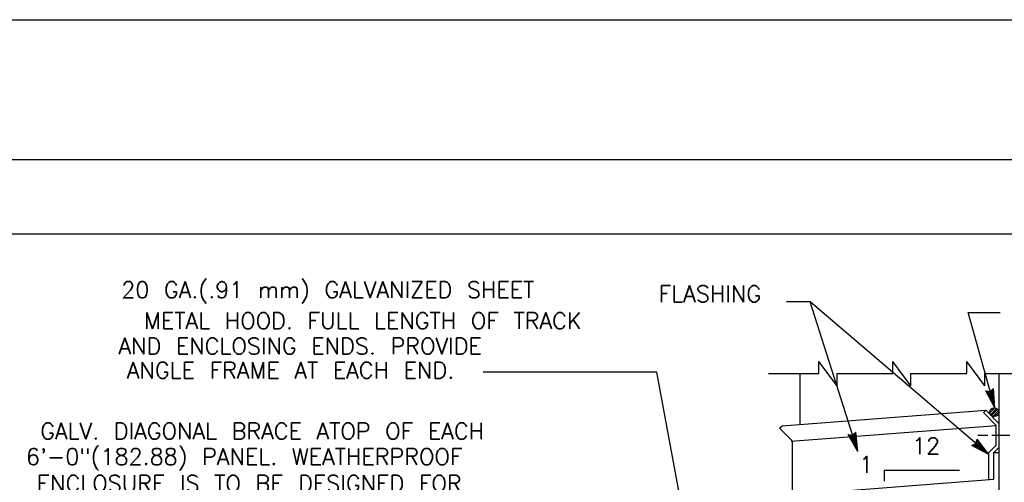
# Model space of a CAD drawing. Extents: x -21 to 2859, y -18 to 3983.
# Tile 16 of 47: x -1.37 to 6.14, y 8.6 to 12.13. Entities that reach past the tile are written whole.
import ezdxf
from ezdxf.enums import TextEntityAlignment as Align

# ---------------------------------------------------------------- set-up
doc = ezdxf.new("R2010")
doc.units = 0
doc.header["$LTSCALE"] = 25.4
doc.header["$MEASUREMENT"] = 0
doc.layers.add('PAN_TS', color=7, linetype='CONTINUOUS')
doc.styles.add('TXT_SHX', font='txt.shx')

# ---------------------------------------------------------------- blocks, each defined once
blk = doc.blocks.new('LT2')
at = {"layer": 'PAN_TS', "color": 24, "linetype": 'CONTINUOUS'}
for p, q in [((0, 0), (-0.0015, 0.000325)), ((-0.00135, 0), (-0.0015, 0.000325)), ((0, 0), (-0.0015, -0.000325)), ((-0.0015, -0.000325), (-0.00135, 0)), ((-0.000387, 0), (-0.001362, 0.000212)), ((-0.001275, 0), (-0.001362, 0.000212)), ((-0.000387, 0), (-0.001362, -0.000212)), ((-0.001362, -0.000212), (-0.001275, 0)), ((-0.000763, 0), (-0.001225, 0.0001)), ((-0.001187, 0), (-0.001225, 0.0001)), ((-0.000763, 0), (-0.001225, -0.0001)), ((-0.001225, -0.0001), (-0.001187, 0))]:
    blk.add_line(p, q, dxfattribs=at)

msp = doc.modelspace()

# ---------------------------------------------------------------- linework, layer by layer
at = {"layer": 'PAN_TS', "color": 7, "linetype": 'CONTINUOUS'}
for p, q in [((-21.1551, 12.1254), (20.8449, 12.1254)), ((-20.2801, 11.0574), (19.9699, 11.0574)), ((-19.0021, 10.4924), (19.2399, 10.4924)), ((4.6649, 9.9724), (4.4829, 9.9724)), ((5.0269, 8.8314), (4.6649, 9.9724)), ((6.0269, 8.8064), (4.6649, 9.9724)), ((6.0719, 9.1644), (5.8679, 9.8914)), ((5.8679, 9.8914), (6.1139, 9.8914)), ((4.7309, 9.4254), (4.7309, 9.5164)), ((4.8689, 9.3314), (4.7309, 9.5164)), ((5.2939, 9.4254), (5.2939, 9.5164)), ((5.4319, 9.3314), (5.2939, 9.5164)), ((5.8579, 9.4254), (5.8579, 9.5164)), ((5.9959, 9.3314), (5.8579, 9.5164)), ((3.4942, 9.4351), (2.1692, 9.4351)), ((3.6802, 8.4331), (3.4942, 9.4351)), ((4.3449, 9.4254), (4.7309, 9.4254)), ((4.5869, 9.0374), (4.5869, 9.4254)), ((4.8689, 9.3314), (4.8689, 9.4254)), ((4.8689, 9.4254), (5.2939, 9.4254)), ((5.4319, 9.3314), (5.4319, 9.4254)), ((5.4319, 9.4254), (5.8579, 9.4254)), ((5.9959, 9.3314), (5.9959, 9.4254)), ((5.9959, 9.4254), (6.6629, 9.4254)), ((6.1049, 6.4434), (6.1049, 9.4254)), ((6.0339, 9.1254), (6.0729, 9.1644)), ((4.4489, 9.0264), (6.0029, 9.1454)), ((5.9849, 9.1274), (6.0029, 9.1454)), ((6.0829, 9.0294), (5.9849, 9.1274)), ((6.1049, 9.0424), (6.0029, 9.1454)), ((6.0359, 9.1454), (6.0519, 9.1614)), ((6.0389, 9.1114), (6.0859, 9.1584)), ((6.0459, 9.1044), (6.0939, 9.1524)), ((6.0559, 9.0984), (6.0999, 9.1424)), ((6.0679, 9.0964), (6.0999, 9.1284)), ((4.4299, 9.0074), (4.4489, 9.0264)), ((4.5189, 8.9084), (6.0829, 9.0294)), ((6.0829, 8.8784), (6.0829, 9.0294)), ((4.5279, 8.9094), (4.4299, 9.0074)), ((5.9429, 8.9564), (6.0179, 8.9564)), ((6.0489, 8.9564), (6.1859, 8.9564)), ((4.5279, 8.5004), (4.5279, 8.9094)), ((6.0269, 8.8224), (6.0829, 8.8784)), ((6.0649, 8.8224), (6.1059, 8.8634)), ((6.0269, 8.6144), (6.0269, 8.8224)), ((6.0649, 8.6184), (6.0649, 8.8224)), ((6.0649, 8.8224), (6.1049, 8.8224)), ((5.8019, 8.6864), (5.2289, 8.6864)), ((5.2289, 8.6864), (5.2289, 8.6034)), ((2.7689, 8.3644), (6.0649, 8.6184))]:
    msp.add_line(p, q, dxfattribs=at)
msp.add_circle((6.0679, 9.1304), 0.0342, dxfattribs=at)

# ---------------------------------------------------------------- block references
at = {"layer": 'PAN_TS', "linetype": 'CONTINUOUS'}
for p, xscale, yscale, zscale, rotation in [((6.0719, 9.1644), 96.00002654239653, 96.00002654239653, 96.00002654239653, 285.6745262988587), ((5.0269, 8.8314), 95.9999834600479, 95.9999834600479, 95.9999834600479, 287.6024301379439), ((6.0269, 8.8064), 96.00036992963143, 96.00036992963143, 96.00036992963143, 319.4333741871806)]:
    msp.add_blockref('LT2', p, dxfattribs=dict(at, xscale=xscale, yscale=yscale, zscale=zscale, rotation=rotation))

# ---------------------------------------------------------------- texts
at = {"layer": 'PAN_TS', "color": 7, "linetype": 'CONTINUOUS', "style": 'TXT_SHX'}
for s, p in [('20 GA.(.91 mm) GALVANIZED SHEET', (2.5596, 10.0021)), ('FLASHING', (4.29, 9.9709)), ('METAL HOOD. FULL LENGTH OF TRACK', (2.9208, 9.7654)), ('AND ENCLOSING ENDS. PROVIDE', (2.1593, 9.5724)), ('ANGLE FRAME AT EACH END.', (1.9485, 9.3884)), ('12', (5.6554, 8.8109)), ('1', (5.1454, 8.6689))]:
    msp.add_text(s, height=0.125, dxfattribs=at).set_placement(p, align=Align.RIGHT)
for s, p in [('GALV. DIAGONAL BRACE ATOP OF EACH', (0.4835, 8.9234)), ('6\'-0"(182.88) PANEL. WEATHERPROOF', (0.347, 8.7284)), ('ENCLOSURE IS TO BE DESIGNED FOR', (0.385, 8.5244))]:
    msp.add_text(s, height=0.125, dxfattribs=at).set_placement(p, align=Align.CENTER)

doc.saveas('drawing.dxf')
